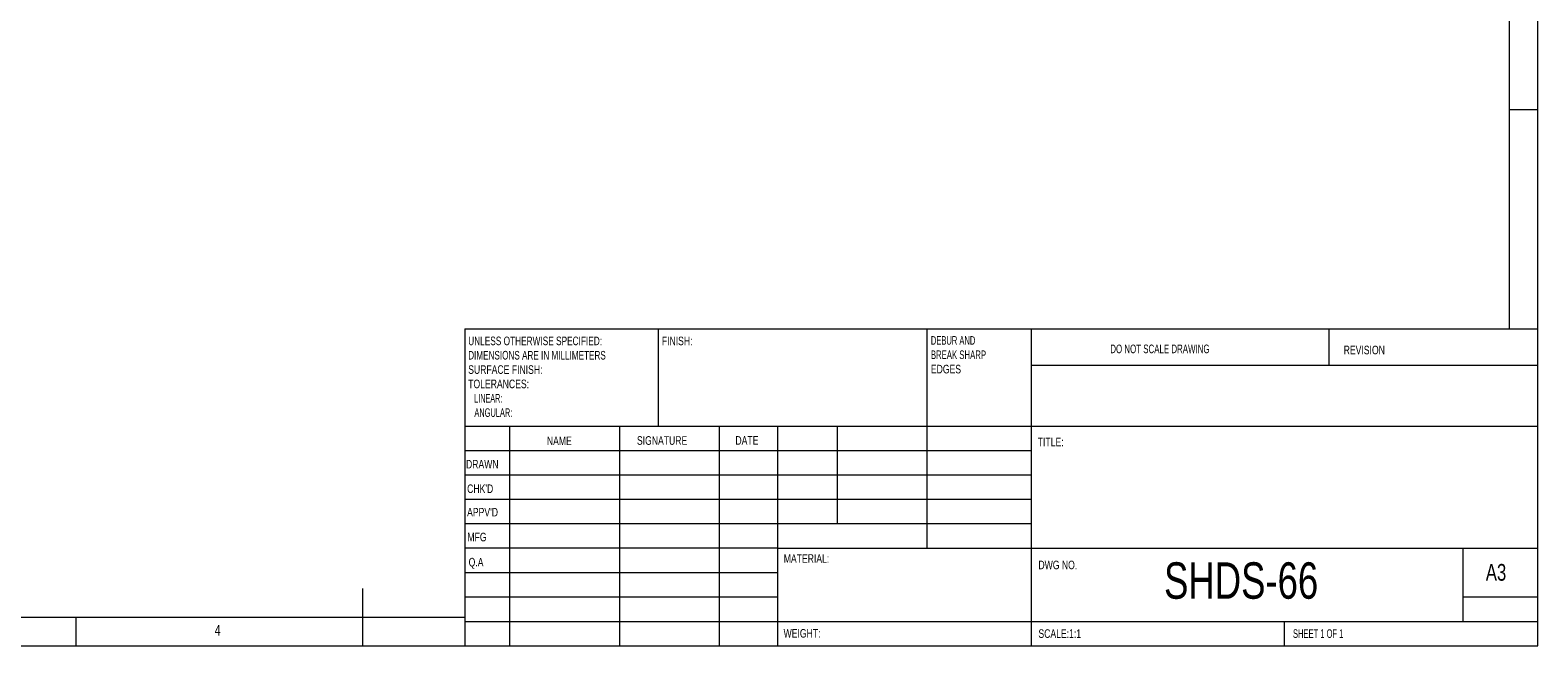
# Model space of a CAD drawing. Header units: millimetres. Extents: x 5 to 415, y 5 to 292.
# Tile 2 of 3: x 152 to 415, y 5 to 112. Entities that reach past the tile are written whole.
import ezdxf

# ---------------------------------------------------------------- set-up
doc = ezdxf.new("R2010")
doc.units = ezdxf.units.MM
doc.styles.add('SLDTEXTSTYLE0', font='TXT', dxfattribs={"width": 0.75})
doc.styles.add('SLDTEXTSTYLE1', font='TXT', dxfattribs={"width": 0.6375})
doc.styles.add('SLDTEXTSTYLE2', font='TXT', dxfattribs={"width": 0.6875})
doc.styles.add('SLDTEXTSTYLE3', font='TXT', dxfattribs={"width": 0.65625})
doc.styles.add('SLDTEXTSTYLE4', font='TXT', dxfattribs={"width": 0.675})
doc.styles.add('SLDTEXTSTYLE5', font='TXT', dxfattribs={"width": 0.72})
doc.styles.add('SLDTEXTSTYLE6', font='TXT', dxfattribs={"width": 0.708333})
doc.styles.add('SLDTEXTSTYLE7', font='TXT', dxfattribs={"width": 0.609375})
doc.styles.add('SLDTEXTSTYLE8', font='TXT', dxfattribs={"width": 0.625})

# ---------------------------------------------------------------- blocks, each defined once
blk = doc.blocks.new('SW_NOTE_0')
at = {"color": 0, "linetype": 'Continuous', "lineweight": 0, "char_height": 1.5, "attachment_point": 1}
for s, insert, style in [('DEBUR AND ', (0, 1.92), 'SLDTEXTSTYLE3'), ('BREAK SHARP ', (0, -0.58), 'SLDTEXTSTYLE4'), ('EDGES', (0, -3.08), 'SLDTEXTSTYLE0')]:
    blk.add_mtext(s, dxfattribs=dict(at, insert=insert, style=style))
blk = doc.blocks.new('SW_NOTE_1')
at = {"color": 0, "linetype": 'Continuous', "lineweight": 0, "char_height": 1.5, "attachment_point": 1}
for s, insert, style in [('UNLESS OTHERWISE SPECIFIED:', (0, 1.92), 'SLDTEXTSTYLE5'), ('DIMENSIONS ARE IN MILLIMETERS', (0, -0.58), 'SLDTEXTSTYLE6'), ('SURFACE FINISH:', (0, -3.08), 'SLDTEXTSTYLE0'), ('TOLERANCES:', (0, -5.58), 'SLDTEXTSTYLE0'), ('   LINEAR:', (0, -8.08), 'SLDTEXTSTYLE7'), ('   ANGULAR:', (0, -10.58), 'SLDTEXTSTYLE8')]:
    blk.add_mtext(s, dxfattribs=dict(at, insert=insert, style=style))

msp = doc.modelspace()

# ---------------------------------------------------------------- linework, layer by layer
at = {"color": 7, "linetype": 'Continuous', "lineweight": 0}
for p, q in [((415, 5), (415, 292)), ((410, 287), (410, 60.25)), ((410, 98.5), (415, 98.5)), ((227.8, 60.25), (415, 60.25)), ((227.8, 60.25), (227.8, 5)), ((261.6, 43.25), (261.6, 60.25)), ((308.4, 60.25), (308.4, 22)), ((326.6, 60.25), (326.6, 5)), ((378.6, 53.875), (378.6, 60.25)), ((415, 53.875), (326.6, 53.875)), ((415, 43.25), (227.8, 43.25)), ((235.6, 43.25), (235.6, 5)), ((254.791, 43.25), (254.791, 5)), ((272.1989, 43.25), (272.1989, 5)), ((282.4, 5), (282.4, 43.25)), ((292.8, 26.25), (292.8, 43.25)), ((326.6, 39), (227.8, 39)), ((326.6, 34.75), (227.8, 34.75)), ((326.6, 30.5), (227.8, 30.5)), ((326.6, 26.25), (227.8, 26.25)), ((282.4, 22), (227.8, 22)), ((282.4, 22), (415, 22)), ((402, 9.25), (402, 22)), ((282.4, 17.7499), (227.8, 17.7499)), ((210, 5), (210, 15)), ((282.4, 13.5), (227.8, 13.5)), ((415, 13.5), (402, 13.5)), ((10, 10), (227.8, 10)), ((160, 5), (160, 10)), ((227.8, 9.25), (415, 9.25)), ((370.8, 5), (370.8, 9.25)), ((5, 5), (415, 5))]:
    msp.add_line(p, q, dxfattribs=at)

# ---------------------------------------------------------------- block references
for name, p in [('SW_NOTE_1', (228.3937, 56.9874)), ('SW_NOTE_0', (309.1092, 57.0695))]:
    msp.add_blockref(name, p, dxfattribs=at)

# ---------------------------------------------------------------- texts
at = {"color": 7, "linetype": 'Continuous', "lineweight": 0, "attachment_point": 1}
for s, insert, char_height, style in [('FINISH:', (262.1713, 58.9017), 1.5, 'SLDTEXTSTYLE0'), ('DO NOT SCALE DRAWING', (340.4146, 57.5154), 1.5, 'SLDTEXTSTYLE2'), ('REVISION', (381.1276, 57.3173), 1.5, 'SLDTEXTSTYLE0'), ('NAME', (242.1222, 41.4839), 1.5, 'SLDTEXTSTYLE0'), ('SIGNATURE', (257.8336, 41.5442), 1.5, 'SLDTEXTSTYLE0'), ('DATE', (275.0147, 41.5586), 1.5, 'SLDTEXTSTYLE0'), ('TITLE:', (327.7562, 41.2607), 1.5, 'SLDTEXTSTYLE0'), ('DRAWN', (228.0121, 37.4121), 1.5, 'SLDTEXTSTYLE0'), ("CHK'D", (228.2105, 33.1368), 1.5, 'SLDTEXTSTYLE0'), ("APPV'D", (228.2017, 29.0467), 1.5, 'SLDTEXTSTYLE0'), ('MFG', (228.2552, 24.7161), 1.5, 'SLDTEXTSTYLE0'), ('Q.A', (228.469, 20.3321), 1.5, 'SLDTEXTSTYLE0'), ('MATERIAL:', (283.4459, 20.9685), 1.5, 'SLDTEXTSTYLE0'), ('DWG NO.', (327.874, 19.8511), 1.5, 'SLDTEXTSTYLE0'), ('SHDS-66', (349.787, 19.5573), 6.35, 'SLDTEXTSTYLE0'), ('A3', (405.921, 19.2663), 2.91042, 'SLDTEXTSTYLE0'), ('4', (184.1667, 8.6463), 1.8521, 'SLDTEXTSTYLE0'), ('WEIGHT: ', (283.4178, 7.9317), 1.4986, 'SLDTEXTSTYLE0'), ('SCALE:1:1', (327.874, 7.8825), 1.5, 'SLDTEXTSTYLE0'), ('SHEET 1 OF 1', (372.2783, 7.8825), 1.5, 'SLDTEXTSTYLE1')]:
    msp.add_mtext(s, dxfattribs=dict(at, insert=insert, char_height=char_height, style=style))

doc.saveas('drawing.dxf')
